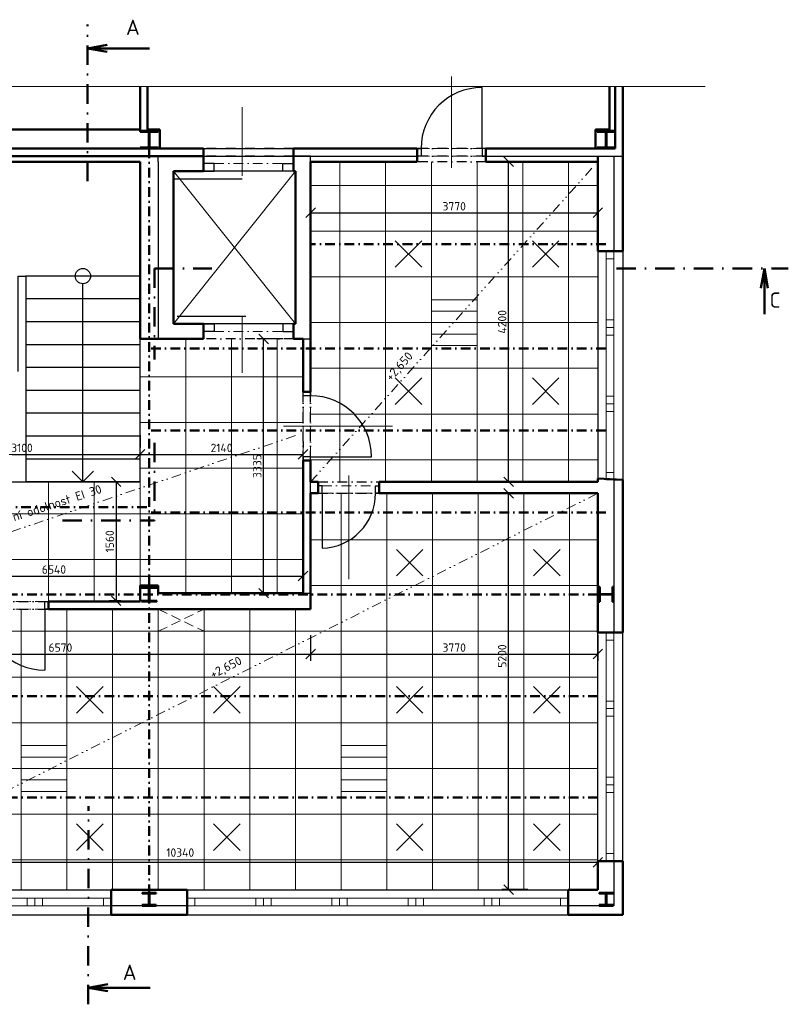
# Model space of a CAD drawing. Header units: millimetres. Extents: x -118752 to 407724, y -73278 to 155058.
# Tile 21 of 256: x 15512 to 25604, y -39162 to -26244. Entities that reach past the tile are written whole.
import ezdxf
from ezdxf.enums import TextEntityAlignment as Align

# ---------------------------------------------------------------- set-up
doc = ezdxf.new("R2010")
doc.units = ezdxf.units.MM
doc.header["$LTSCALE"] = 10
for name, pattern in [('DASHDOT', [25.4, 12.7, -6.35, 0, -6.35]), ('DASHED', [19.05, 12.7, -6.35]), ('DIVIDE', [31.75, 12.7, -6.35, 0, -6.35, 0, -6.35])]:
    doc.linetypes.add(name, pattern=pattern)
for name, color, linetype, lineweight in [('CKDVERE_', 7, 'Continuous', 25), ('CKDVERE_NADROVINOU', 1, 'DASHDOT', 18), ('CKDVERE_OSY', 1, 'Continuous', 18), ('CKDVERE_ZARUBNE_RAM', 5, 'Continuous', 25), ('CKKOTY', 3, 'Continuous', 25), ('CKOKNA', 1, 'Continuous', 18), ('CKPOPIS_POHLED', 3, 'Continuous', 25), ('CKRASTR', 7, 'DASHDOT', 15), ('CKREZY_OZNACENI', 4, 'DASHDOT', 50), ('CKSCHODY_PODROVINOU', 7, 'Continuous', 25), ('CKSCHODY_VYSTUP', 7, 'Continuous', 25), ('CKSTENY_NADROVINOU', 7, 'DASHDOT', 25), ('CKSTENY_PODROVINOU', 7, 'Continuous', 25), ('CKSTENY_REZ', 6, 'Continuous', 50), ('CKTEXTY_MALE', 3, 'Continuous', 18), ('CSPROFILY_REZY', 4, 'Continuous', 50), ('IN_C_TENKA', 7, 'Continuous', 18), ('podhledy', 7, 'Continuous', 20)]:
    doc.layers.add(name, color=color, linetype=linetype, lineweight=lineweight)
doc.styles.get("Standard").update_dxf_attribs({"font": 'isocpeur.ttf'})
doc.linetypes.add('PRERUSENI', pattern='A,60,[100,CADKON.SHX,S=2.5,R=0,X=0,Y=0],-10', length=70)
doc.dimstyles.new('CADKON', dxfattribs={"dimscale": 50, "dimtxt": 2.2, "dimasz": 2.5, "dimexe": 1.8, "dimexo": 5, "dimgap": 0.6, "dimtad": 1, "dimrnd": 1, "dimtxsty": 'Standard', "dimblk1": 'OBLIQUE', "dimblk2": 'OBLIQUE', "dimsah": 1, "dimcen": 2.5, "dimadec": 1, "dimazin": 2, "dimtfac": 1, "dimtdec": 4, "dimtix": 1, "dimtmove": 2, "dimatfit": 3, "dimldrblk": 'OPEN30', "dimfxl": 5, "dimfxlon": 1, "dimtolj": 1, "dimarcsym": 0})

# ---------------------------------------------------------------- blocks, each defined once
blk = doc.blocks.new('CK_S_EXT_HEAHEA180')
for p, q in [((-90, 85.5), (90, 85.5)), ((-90, 85.5), (-90, 76)), ((-90, 76), (-18, 76)), ((-3, -61), (-3, 61)), ((3, -61), (3, 61)), ((90, 76), (18, 76)), ((90, 85.5), (90, 76)), ((-90, -85.5), (-90, -76)), ((-90, -76), (-18, -76)), ((-90, -85.5), (90, -85.5)), ((90, -76), (18, -76)), ((90, -85.5), (90, -76))]:
    blk.add_line(p, q)
for centre, start, end in [((-18, 61), 0, 90), ((18, 61), 90, 180), ((-18, -61), 270, 0), ((18, -61), 180, 270)]:
    blk.add_arc(centre, 15, start, end)
blk = doc.blocks.new('CK_S_EXT_HEAHEA200')
for p, q in [((-100, 95), (100, 95)), ((-100, 95), (-100, 85)), ((-100, 85), (-21.25, 85)), ((-3.25, -67), (-3.25, 67)), ((3.25, -67), (3.25, 67)), ((100, 85), (21.25, 85)), ((100, 95), (100, 85)), ((-100, -95), (-100, -85)), ((-100, -85), (-21.25, -85)), ((-100, -95), (100, -95)), ((100, -85), (21.25, -85)), ((100, -95), (100, -85))]:
    blk.add_line(p, q)
for centre, start, end in [((-21.25, 67), 0, 90), ((21.25, 67), 90, 180), ((-21.25, -67), 270, 0), ((21.25, -67), 180, 270)]:
    blk.add_arc(centre, 18, start, end)
blk = doc.blocks.new('CK_S_EXT_HEAHEA240')
for p, q in [((-120, 115), (120, 115)), ((-120, 115), (-120, 103)), ((-120, 103), (-24.75, 103)), ((-3.75, -82), (-3.75, 82)), ((3.75, -82), (3.75, 82)), ((120, 103), (24.75, 103)), ((120, 115), (120, 103)), ((-120, -115), (-120, -103)), ((-120, -103), (-24.75, -103)), ((-120, -115), (120, -115)), ((120, -103), (24.75, -103)), ((120, -115), (120, -103))]:
    blk.add_line(p, q)
for centre, start, end in [((-24.75, 82), 0, 90), ((24.75, 82), 90, 180), ((-24.75, -82), 270, 0), ((24.75, -82), 180, 270)]:
    blk.add_arc(centre, 21, start, end)
blk = doc.blocks.new('_OBLIQUE')
at = {"color": 0, "linetype": 'ByBlock'}
blk.add_line((-0.5, -0.5), (0.5, 0.5), dxfattribs=at)
blk = doc.blocks.new('*D9708')
at = {"layer": 'CKKOTY', "color": 0, "lineweight": -2}
for p, q in [((12762, -37518), (12762, -37209)), ((12762, -37299), (23102, -37299)), ((23102, -37408), (23102, -37209))]:
    blk.add_line(p, q, dxfattribs=at)
at = {"layer": 'Defpoints', "color": 0}
for p in [(23102, -37299), (23102, -37658), (12762, -37768)]:
    blk.add_point(p, dxfattribs=at)
at = {"layer": 'CKKOTY', "color": 0, "lineweight": -2, "xscale": 125, "yscale": 125, "zscale": 125, "rotation": 180}
blk.add_blockref('_OBLIQUE', (12762, -37299), dxfattribs=at)
at = {"layer": 'CKKOTY', "color": 0, "lineweight": -2, "xscale": 125, "yscale": 125, "zscale": 125}
blk.add_blockref('_OBLIQUE', (23102, -37299), dxfattribs=at)
at = {"layer": 'CKKOTY', "color": 0, "insert": (17620, -37171), "char_height": 110, "attachment_point": 5}
blk.add_mtext('\\A1;10340', dxfattribs=at)
blk = doc.blocks.new('_Open30')
at = {"color": 0, "lineweight": -2}
for p, q in [((-1, 0.27), (0, 0)), ((0, 0), (-1, -0.27)), ((0, 0), (-1, 0))]:
    blk.add_line(p, q, dxfattribs=at)
blk = doc.blocks.new('*D9711')
at = {"layer": 'CKKOTY', "color": 0, "lineweight": -2}
for p, q in [((22182, -32458), (21842, -32458)), ((21932, -37658), (21932, -32458)), ((22182, -37658), (21842, -37658))]:
    blk.add_line(p, q, dxfattribs=at)
at = {"layer": 'Defpoints', "color": 0}
for p in [(21932, -32458), (23102, -32458), (23102, -37658)]:
    blk.add_point(p, dxfattribs=at)
at = {"layer": 'CKKOTY', "color": 0, "lineweight": -2, "xscale": 125, "yscale": 125, "zscale": 125}
for p, rotation in [((21932, -32458), 90), ((21932, -37658), 270)]:
    blk.add_blockref('_OBLIQUE', p, dxfattribs=dict(at, rotation=rotation))
at = {"layer": 'CKKOTY', "color": 0, "insert": (21847, -34593), "char_height": 110, "attachment_point": 5, "rotation": 90}
blk.add_mtext('\\A1;5200', dxfattribs=at)
blk = doc.blocks.new('*D9713')
at = {"layer": 'CKKOTY', "color": 0, "lineweight": -2}
for p, q in [((22182, -28108), (21842, -28108)), ((21932, -32308), (21932, -28108)), ((22182, -32308), (21842, -32308))]:
    blk.add_line(p, q, dxfattribs=at)
at = {"layer": 'Defpoints', "color": 0}
for p in [(21932, -28108), (23102, -28108), (23102, -32308)]:
    blk.add_point(p, dxfattribs=at)
at = {"layer": 'CKKOTY', "color": 0, "lineweight": -2, "xscale": 125, "yscale": 125, "zscale": 125}
for p, rotation in [((21932, -28108), 90), ((21932, -32308), 270)]:
    blk.add_blockref('_OBLIQUE', p, dxfattribs=dict(at, rotation=rotation))
at = {"layer": 'CKKOTY', "color": 0, "insert": (21847, -30208), "char_height": 110, "attachment_point": 5, "rotation": 90}
blk.add_mtext('\\A1;4200', dxfattribs=at)
blk = doc.blocks.new('*D9714')
at = {"layer": 'CKKOTY', "color": 0, "lineweight": -2}
for p, q in [((19332, -28527), (19332, -28867)), ((23102, -28527), (23102, -28867)), ((19332, -28777), (23102, -28777))]:
    blk.add_line(p, q, dxfattribs=at)
at = {"layer": 'Defpoints', "color": 0}
for p in [(19332, -28108), (23102, -28108), (23102, -28777)]:
    blk.add_point(p, dxfattribs=at)
at = {"layer": 'CKKOTY', "color": 0, "lineweight": -2, "xscale": 125, "yscale": 125, "zscale": 125, "rotation": 180}
blk.add_blockref('_OBLIQUE', (19332, -28777), dxfattribs=at)
at = {"layer": 'CKKOTY', "color": 0, "lineweight": -2, "xscale": 125, "yscale": 125, "zscale": 125}
blk.add_blockref('_OBLIQUE', (23102, -28777), dxfattribs=at)
at = {"layer": 'CKKOTY', "color": 0, "insert": (21217, -28692), "char_height": 110, "attachment_point": 5}
blk.add_mtext('\\A1;3770', dxfattribs=at)
blk = doc.blocks.new('*D9716')
at = {"layer": 'CKKOTY', "color": 0, "lineweight": -2}
for p, q in [((17092, -31697), (17092, -31857)), ((13992, -31878), (13992, -31857)), ((13992, -31947), (17092, -31947))]:
    blk.add_line(p, q, dxfattribs=at)
at = {"layer": 'Defpoints', "color": 0}
for p in [(17092, -31947), (17092, -31947), (13992, -32128)]:
    blk.add_point(p, dxfattribs=at)
at = {"layer": 'CKKOTY', "color": 0, "lineweight": -2, "xscale": 125, "yscale": 125, "zscale": 125, "rotation": 180}
blk.add_blockref('_OBLIQUE', (13992, -31947), dxfattribs=at)
at = {"layer": 'CKKOTY', "color": 0, "lineweight": -2, "xscale": 125, "yscale": 125, "zscale": 125}
blk.add_blockref('_OBLIQUE', (17092, -31947), dxfattribs=at)
at = {"layer": 'CKKOTY', "color": 0, "insert": (15542, -31862), "char_height": 110, "attachment_point": 5}
blk.add_mtext('\\A1;3100', dxfattribs=at)
blk = doc.blocks.new('*D9717')
at = {"layer": 'CKKOTY', "color": 0, "lineweight": -2}
for p, q in [((17092, -31697), (17092, -31857)), ((19232, -31778), (19232, -31857)), ((17092, -31947), (19232, -31947))]:
    blk.add_line(p, q, dxfattribs=at)
at = {"layer": 'Defpoints', "color": 0}
for p in [(17092, -31947), (19232, -31947), (19232, -32028)]:
    blk.add_point(p, dxfattribs=at)
at = {"layer": 'CKKOTY', "color": 0, "lineweight": -2, "xscale": 125, "yscale": 125, "zscale": 125, "rotation": 180}
blk.add_blockref('_OBLIQUE', (17092, -31947), dxfattribs=at)
at = {"layer": 'CKKOTY', "color": 0, "lineweight": -2, "xscale": 125, "yscale": 125, "zscale": 125}
blk.add_blockref('_OBLIQUE', (19232, -31947), dxfattribs=at)
at = {"layer": 'CKKOTY', "color": 0, "insert": (18162, -31862), "char_height": 110, "attachment_point": 5}
blk.add_mtext('\\A1;2140', dxfattribs=at)
blk = doc.blocks.new('*D9718')
at = {"layer": 'CKKOTY', "color": 0, "lineweight": -2}
for p, q in [((18965, -30433), (18625, -30433)), ((18715, -33768), (18715, -30433)), ((18965, -33768), (18625, -33768))]:
    blk.add_line(p, q, dxfattribs=at)
at = {"layer": 'Defpoints', "color": 0}
for p in [(18715, -30433), (19232, -30433), (19232, -33768)]:
    blk.add_point(p, dxfattribs=at)
at = {"layer": 'CKKOTY', "color": 0, "lineweight": -2, "xscale": 125, "yscale": 125, "zscale": 125}
for p, rotation in [((18715, -30433), 90), ((18715, -33768), 270)]:
    blk.add_blockref('_OBLIQUE', p, dxfattribs=dict(at, rotation=rotation))
at = {"layer": 'CKKOTY', "color": 0, "insert": (18630, -32100), "char_height": 110, "attachment_point": 5, "rotation": 90}
blk.add_mtext('\\A1;3335', dxfattribs=at)
blk = doc.blocks.new('*D9719')
at = {"layer": 'CKKOTY', "color": 0, "lineweight": -2}
for p, q in [((12692, -33628), (12692, -33453)), ((19232, -33518), (19232, -33453)), ((12692, -33543), (19232, -33543))]:
    blk.add_line(p, q, dxfattribs=at)
at = {"layer": 'Defpoints', "color": 0}
for p in [(19232, -33543), (19232, -33768), (12692, -33878)]:
    blk.add_point(p, dxfattribs=at)
at = {"layer": 'CKKOTY', "color": 0, "lineweight": -2, "xscale": 125, "yscale": 125, "zscale": 125, "rotation": 180}
blk.add_blockref('_OBLIQUE', (12692, -33543), dxfattribs=at)
at = {"layer": 'CKKOTY', "color": 0, "lineweight": -2, "xscale": 125, "yscale": 125, "zscale": 125}
blk.add_blockref('_OBLIQUE', (19232, -33543), dxfattribs=at)
at = {"layer": 'CKKOTY', "color": 0, "insert": (15962, -33458), "char_height": 110, "attachment_point": 5}
blk.add_mtext('\\A1;6540', dxfattribs=at)
blk = doc.blocks.new('*D9723')
at = {"layer": 'CKKOTY', "color": 0, "lineweight": -2}
for p, q in [((16842, -32308), (16689, -32308)), ((16779, -32308), (16779, -33868)), ((16842, -33868), (16689, -33868))]:
    blk.add_line(p, q, dxfattribs=at)
at = {"layer": 'Defpoints', "color": 0}
for p in [(17092, -32308), (16779, -33868), (17092, -33868)]:
    blk.add_point(p, dxfattribs=at)
at = {"layer": 'CKKOTY', "color": 0, "lineweight": -2, "xscale": 125, "yscale": 125, "zscale": 125}
for p, rotation in [((16779, -32308), 90), ((16779, -33868), 270)]:
    blk.add_blockref('_OBLIQUE', p, dxfattribs=dict(at, rotation=rotation))
at = {"layer": 'CKKOTY', "color": 0, "insert": (16694, -33088), "char_height": 110, "attachment_point": 5, "rotation": 90}
blk.add_mtext('\\A1;1560', dxfattribs=at)
blk = doc.blocks.new('*D9740')
at = {"layer": 'CKKOTY', "color": 0, "lineweight": -2}
for p, q in [((12762, -34317), (12762, -34657)), ((19332, -34317), (19332, -34657)), ((12762, -34567), (19332, -34567))]:
    blk.add_line(p, q, dxfattribs=at)
at = {"layer": 'Defpoints', "color": 0}
for p in [(12762, -33978), (19332, -33978), (19332, -34567)]:
    blk.add_point(p, dxfattribs=at)
at = {"layer": 'CKKOTY', "color": 0, "lineweight": -2, "xscale": 125, "yscale": 125, "zscale": 125, "rotation": 180}
blk.add_blockref('_OBLIQUE', (12762, -34567), dxfattribs=at)
at = {"layer": 'CKKOTY', "color": 0, "lineweight": -2, "xscale": 125, "yscale": 125, "zscale": 125}
blk.add_blockref('_OBLIQUE', (19332, -34567), dxfattribs=at)
at = {"layer": 'CKKOTY', "color": 0, "insert": (16047, -34482), "char_height": 110, "attachment_point": 5}
blk.add_mtext('\\A1;6570', dxfattribs=at)
blk = doc.blocks.new('*D9741')
at = {"layer": 'CKKOTY', "color": 0, "lineweight": -2}
for p, q in [((19332, -34317), (19332, -34657)), ((23102, -34317), (23102, -34657)), ((19332, -34567), (23102, -34567))]:
    blk.add_line(p, q, dxfattribs=at)
at = {"layer": 'Defpoints', "color": 0}
for p in [(23102, -32458), (19332, -33978), (23102, -34567)]:
    blk.add_point(p, dxfattribs=at)
at = {"layer": 'CKKOTY', "color": 0, "lineweight": -2, "xscale": 125, "yscale": 125, "zscale": 125, "rotation": 180}
blk.add_blockref('_OBLIQUE', (19332, -34567), dxfattribs=at)
at = {"layer": 'CKKOTY', "color": 0, "lineweight": -2, "xscale": 125, "yscale": 125, "zscale": 125}
blk.add_blockref('_OBLIQUE', (23102, -34567), dxfattribs=at)
at = {"layer": 'CKKOTY', "color": 0, "insert": (21217, -34482), "char_height": 110, "attachment_point": 5}
blk.add_mtext('\\A1;3770', dxfattribs=at)

msp = doc.modelspace()

# ---------------------------------------------------------------- linework, layer by layer
at = {"layer": 'CKDVERE_'}
for p, q in [((21582.123, -27932.981), (21582.123, -27132.981)), ((17532.123, -28332.981), (18432.123, -28332.981)), ((17581.102, -30134.655), (18481.102, -30134.655)), ((19332.123, -31977.981), (20132.123, -31977.981)), ((19482.123, -32457.981), (19482.123, -33177.981)), ((15842.123, -33977.981), (15842.123, -34777.981))]:
    msp.add_line(p, q, dxfattribs=at)
for centre, radius, start, end in [((21582.123, -27932.981), 800, 90, 180), ((19332.123, -31977.981), 800, 0, 90), ((19464.814, -32460.875), 717.315, 271.3827048, 0.2311541), ((15842.123, -33977.981), 800, 180, 270)]:
    msp.add_arc(centre, radius, start, end, dxfattribs=at)
at = {"layer": 'CKDVERE_NADROVINOU'}
for p, q in [((21582.123, -27932.981), (20782.123, -27932.981)), ((18067.123, -28132.981), (18967.123, -28132.981)), ((21582.123, -28032.981), (20782.123, -28032.981)), ((18067.123, -28232.981), (18967.123, -28232.981)), ((18067.123, -30232.981), (18967.123, -30232.981)), ((18067.123, -30332.981), (18967.123, -30332.981)), ((19232.123, -31977.981), (19232.123, -31177.981)), ((19332.123, -31977.981), (19332.123, -31177.981)), ((19482.123, -32357.981), (20182.123, -32357.981)), ((19482.123, -32457.981), (20182.123, -32457.981)), ((15842.123, -33877.981), (15042.123, -33877.981)), ((15842.123, -33977.981), (15042.123, -33977.981))]:
    msp.add_line(p, q, dxfattribs=at)
at = {"layer": 'CKDVERE_OSY'}
for p, q in [((21182.123, -26987.981), (21182.123, -28187.981)), ((18432.123, -28291.389), (18432.123, -27390.149)), ((18432.123, -30137.559), (18432.123, -30875.771)), ((18977.123, -31577.981), (20404.913, -31577.981)), ((19832.123, -32222.981), (19832.123, -33584.007))]:
    msp.add_line(p, q, dxfattribs=at)
at = {"layer": 'CKDVERE_ZARUBNE_RAM'}
for p, q in [((20732.123, -27932.981), (20782.123, -27932.981)), ((20732.123, -28032.981), (20732.123, -27932.981)), ((20782.123, -27932.981), (20782.123, -28032.981)), ((21632.123, -27932.981), (21582.123, -27932.981)), ((21582.123, -27932.981), (21582.123, -28032.981)), ((21632.123, -28032.981), (21632.123, -27932.981)), ((17927.123, -28132.981), (17927.123, -28232.981)), ((18067.123, -28132.981), (17927.123, -28132.981)), ((18067.123, -28232.981), (18067.123, -28132.981)), ((18967.123, -28232.981), (18967.123, -28132.981)), ((18967.123, -28132.981), (19107.123, -28132.981)), ((19107.123, -28132.981), (19107.123, -28232.981)), ((20782.123, -28032.981), (20732.123, -28032.981)), ((21582.123, -28032.981), (21632.123, -28032.981)), ((17927.123, -28232.981), (18067.123, -28232.981)), ((19107.123, -28232.981), (18967.123, -28232.981)), ((17927.123, -30232.981), (18067.123, -30232.981)), ((17927.123, -30332.981), (17927.123, -30232.981)), ((18067.123, -30332.981), (17927.123, -30332.981)), ((18067.123, -30232.981), (18067.123, -30332.981)), ((19107.123, -30232.981), (18967.123, -30232.981)), ((18967.123, -30232.981), (18967.123, -30332.981)), ((18967.123, -30332.981), (19107.123, -30332.981)), ((19107.123, -30332.981), (19107.123, -30232.981)), ((19232.123, -31177.981), (19232.123, -31127.981)), ((19232.123, -31127.981), (19332.123, -31127.981)), ((19332.123, -31127.981), (19332.123, -31177.981)), ((19332.123, -31177.981), (19232.123, -31177.981)), ((19332.123, -31977.981), (19232.123, -31977.981)), ((19232.123, -31977.981), (19232.123, -32027.981)), ((19232.123, -32027.981), (19332.123, -32027.981)), ((19332.123, -32027.981), (19332.123, -31977.981)), ((19482.123, -32357.981), (19432.123, -32357.981)), ((19432.123, -32357.981), (19432.123, -32457.981)), ((19482.123, -32457.981), (19482.123, -32357.981)), ((20182.123, -32457.981), (20182.123, -32357.981)), ((20182.123, -32357.981), (20232.123, -32357.981)), ((20232.123, -32357.981), (20232.123, -32457.981)), ((19432.123, -32457.981), (19482.123, -32457.981)), ((20232.123, -32457.981), (20182.123, -32457.981)), ((15842.123, -33977.981), (15842.123, -33877.981)), ((15842.123, -33877.981), (15892.123, -33877.981)), ((15892.123, -33877.981), (15892.123, -33977.981)), ((15892.123, -33977.981), (15842.123, -33977.981))]:
    msp.add_line(p, q, dxfattribs=at)
at = {"layer": 'CKOKNA'}
for p, q in [((23212.123, -29382.981), (23212.123, -29282.981)), ((23312.123, -29282.981), (23212.123, -29282.981)), ((23312.123, -29382.981), (23312.123, -29282.981)), ((23212.123, -29382.981), (23212.123, -30182.981)), ((23312.123, -29382.981), (23212.123, -29382.981)), ((23312.123, -29382.981), (23312.123, -30182.981)), ((23212.123, -30282.981), (23212.123, -30182.981)), ((23312.123, -30182.981), (23212.123, -30182.981)), ((23312.123, -30282.981), (23312.123, -30182.981)), ((23312.123, -30282.981), (23212.123, -30282.981)), ((23212.123, -30382.981), (23212.123, -30282.981)), ((23312.123, -30382.981), (23312.123, -30282.981)), ((23212.123, -30382.981), (23212.123, -31182.981)), ((23312.123, -30382.981), (23212.123, -30382.981)), ((23312.123, -30382.981), (23312.123, -31182.981)), ((23212.123, -31282.981), (23212.123, -31182.981)), ((23312.123, -31182.981), (23212.123, -31182.981)), ((23312.123, -31282.981), (23312.123, -31182.981)), ((23312.123, -31282.981), (23212.123, -31282.981)), ((23212.123, -31382.981), (23212.123, -31282.981)), ((23212.123, -31382.981), (23212.123, -32182.981)), ((23312.123, -31382.981), (23212.123, -31382.981)), ((23312.123, -31382.981), (23312.123, -31282.981)), ((23312.123, -31382.981), (23312.123, -32182.981)), ((23312.123, -32182.981), (23212.123, -32182.981)), ((23212.123, -32182.981), (23212.123, -32282.981)), ((23312.123, -32282.981), (23212.123, -32282.981)), ((23312.123, -32182.981), (23312.123, -32282.981)), ((23212.123, -34382.981), (23212.123, -34282.981)), ((23312.123, -34282.981), (23212.123, -34282.981)), ((23312.123, -34382.981), (23312.123, -34282.981)), ((23212.123, -35182.981), (23212.123, -34382.981)), ((23312.123, -34382.981), (23212.123, -34382.981)), ((23312.123, -35182.981), (23312.123, -34382.981)), ((23312.123, -35182.981), (23212.123, -35182.981)), ((23212.123, -35182.981), (23212.123, -35282.981)), ((23312.123, -35182.981), (23312.123, -35282.981)), ((23312.123, -35282.981), (23212.123, -35282.981)), ((23212.123, -35282.981), (23212.123, -35382.981)), ((23212.123, -36182.981), (23212.123, -35382.981)), ((23312.123, -35382.981), (23212.123, -35382.981)), ((23312.123, -35282.981), (23312.123, -35382.981)), ((23312.123, -36182.981), (23312.123, -35382.981)), ((23312.123, -36182.981), (23212.123, -36182.981)), ((23212.123, -36182.981), (23212.123, -36282.981)), ((23312.123, -36282.981), (23212.123, -36282.981)), ((23212.123, -36282.981), (23212.123, -36382.981)), ((23312.123, -36182.981), (23312.123, -36282.981)), ((23312.123, -36282.981), (23312.123, -36382.981)), ((23212.123, -37182.981), (23212.123, -36382.981)), ((23312.123, -36382.981), (23212.123, -36382.981)), ((23312.123, -37182.981), (23312.123, -36382.981)), ((23312.123, -37182.981), (23212.123, -37182.981)), ((23212.123, -37182.981), (23212.123, -37282.981)), ((23312.123, -37182.981), (23312.123, -37282.981)), ((23312.123, -37282.981), (23212.123, -37282.981)), ((14812.123, -37768.481), (15612.123, -37768.481)), ((15712.123, -37768.481), (15612.123, -37768.481)), ((15612.123, -37868.481), (15612.123, -37768.481)), ((15712.123, -37868.481), (15712.123, -37768.481)), ((15812.123, -37768.481), (15712.123, -37768.481)), ((15812.123, -37768.481), (16612.123, -37768.481)), ((15812.123, -37868.481), (15812.123, -37768.481)), ((16612.123, -37868.481), (16612.123, -37768.481)), ((16612.123, -37768.481), (16712.123, -37768.481)), ((16712.123, -37868.481), (16712.123, -37768.481)), ((17812.123, -37768.481), (17712.123, -37768.481)), ((17712.123, -37868.481), (17712.123, -37768.481)), ((17812.123, -37768.481), (18612.123, -37768.481)), ((17812.123, -37868.481), (17812.123, -37768.481)), ((18712.123, -37768.481), (18612.123, -37768.481)), ((18612.123, -37868.481), (18612.123, -37768.481)), ((18712.123, -37868.481), (18712.123, -37768.481)), ((18812.123, -37768.481), (18712.123, -37768.481)), ((18812.123, -37768.481), (19612.123, -37768.481)), ((18812.123, -37868.481), (18812.123, -37768.481)), ((19712.123, -37768.481), (19612.123, -37768.481)), ((19612.123, -37868.481), (19612.123, -37768.481)), ((19712.123, -37868.481), (19712.123, -37768.481)), ((19812.123, -37768.481), (19712.123, -37768.481)), ((19812.123, -37768.481), (20612.123, -37768.481)), ((19812.123, -37868.481), (19812.123, -37768.481)), ((20712.123, -37768.481), (20612.123, -37768.481)), ((20612.123, -37868.481), (20612.123, -37768.481)), ((20712.123, -37868.481), (20712.123, -37768.481)), ((20812.123, -37768.481), (20712.123, -37768.481)), ((20812.123, -37768.481), (21612.123, -37768.481)), ((20812.123, -37868.481), (20812.123, -37768.481)), ((21712.123, -37768.481), (21612.123, -37768.481)), ((21612.123, -37868.481), (21612.123, -37768.481)), ((21712.123, -37868.481), (21712.123, -37768.481)), ((21812.123, -37768.481), (21712.123, -37768.481)), ((21812.123, -37768.481), (22612.123, -37768.481)), ((21812.123, -37868.481), (21812.123, -37768.481)), ((22612.123, -37868.481), (22612.123, -37768.481)), ((22612.123, -37768.481), (22712.123, -37768.481)), ((22712.123, -37868.481), (22712.123, -37768.481)), ((14812.123, -37868.481), (15612.123, -37868.481)), ((15712.123, -37868.481), (15612.123, -37868.481)), ((15812.123, -37868.481), (15712.123, -37868.481)), ((15812.123, -37868.481), (16612.123, -37868.481)), ((16612.123, -37868.481), (16712.123, -37868.481)), ((17812.123, -37868.481), (17712.123, -37868.481)), ((17812.123, -37868.481), (18612.123, -37868.481)), ((18712.123, -37868.481), (18612.123, -37868.481)), ((18812.123, -37868.481), (18712.123, -37868.481)), ((18812.123, -37868.481), (19612.123, -37868.481)), ((19712.123, -37868.481), (19612.123, -37868.481)), ((19812.123, -37868.481), (19712.123, -37868.481)), ((19812.123, -37868.481), (20612.123, -37868.481)), ((20712.123, -37868.481), (20612.123, -37868.481)), ((20812.123, -37868.481), (20712.123, -37868.481)), ((20812.123, -37868.481), (21612.123, -37868.481)), ((21712.123, -37868.481), (21612.123, -37868.481)), ((21812.123, -37868.481), (21712.123, -37868.481)), ((21812.123, -37868.481), (22612.123, -37868.481)), ((22612.123, -37868.481), (22712.123, -37868.481))]:
    msp.add_line(p, q, dxfattribs=at)
at = {"layer": 'CKRASTR', "linetype": 'PRERUSENI'}
msp.add_line((5720.699, -27120.75), (24512.283, -27120.75), dxfattribs=at)
at = {"layer": 'CKREZY_OZNACENI', "ltscale": 2}
for p, q in [((16403.79, -28362.316), (16403.79, -26307.476)), ((17283.931, -29506.569), (17283.931, -30701.263)), ((17283.931, -29506.569), (18033.931, -29506.569)), ((23348.641, -29506.569), (25603.667, -29506.569)), ((17283.931, -31795.637), (17283.931, -32814.824)), ((16074.573, -32814.824), (17283.931, -32814.824)), ((16410.239, -39162.082), (16416.688, -36561.476))]:
    msp.add_line(p, q, dxfattribs=at)
at = {"layer": 'CKREZY_OZNACENI', "linetype": 'Continuous'}
for p, q in [((16403.79, -26619.981), (16662.302, -26574.398)), ((16403.79, -26619.981), (17216.635, -26619.981)), ((16403.79, -26619.981), (16662.302, -26665.564)), ((25290.014, -29506.569), (25244.431, -29765.081)), ((25290.014, -29506.569), (25290.014, -30106.569)), ((25290.014, -29506.569), (25335.597, -29765.081)), ((16411.018, -38943.814), (16669.53, -38898.231)), ((16411.018, -38943.814), (17223.863, -38943.814)), ((16411.018, -38943.814), (16669.53, -38989.397))]:
    msp.add_line(p, q, dxfattribs=at)
at = {"layer": 'CKSCHODY_PODROVINOU'}
for p, q in [((17092.123, -29607.981), (15592.123, -29607.981)), ((17092.123, -29907.981), (15592.123, -29907.981)), ((17092.123, -30207.981), (15592.123, -30207.981)), ((17092.123, -30507.981), (15592.123, -30507.981)), ((17092.123, -30807.981), (15592.123, -30807.981)), ((17092.123, -31107.981), (15592.123, -31107.981)), ((17092.123, -31407.981), (15592.123, -31407.981)), ((17092.123, -31707.981), (15592.123, -31707.981)), ((17092.123, -32007.981), (15592.123, -32007.981)), ((17092.123, -32307.981), (15592.123, -32307.981))]:
    msp.add_line(p, q, dxfattribs=at)
msp.add_lwpolyline([(15492.123, -30859.176), (15492.123, -29607.981), (15592.123, -29607.981), (15592.123, -32307.981), (15592.123, -32308.006)], dxfattribs=at)
at = {"layer": 'CKSCHODY_VYSTUP'}
for q in [(16342.123, -29707.881), (16200.843, -32166.701), (16483.403, -32166.701)]:
    msp.add_line((16342.123, -32307.981), q, dxfattribs=at)
msp.add_circle((16342.123, -29607.981), 99.9, dxfattribs=at)
at = {"layer": 'CKSTENY_NADROVINOU'}
for p, q in [((19107.123, -27932.981), (17927.123, -27932.981)), ((21632.123, -27932.981), (20732.123, -27932.981)), ((19107.123, -28032.981), (17927.123, -28032.981)), ((19107.123, -28032.981), (17927.123, -28032.981)), ((21632.123, -28032.981), (20732.123, -28032.981)), ((21632.123, -28107.981), (20732.123, -28107.981)), ((19107.123, -30432.981), (17927.123, -30432.981)), ((19232.123, -32027.981), (19232.123, -31127.981)), ((19332.123, -32027.981), (19332.123, -31127.981)), ((19432.123, -32307.981), (20232.123, -32307.981)), ((19432.123, -32457.981), (20232.123, -32457.981)), ((14992.123, -33877.981), (15892.123, -33877.981)), ((14992.123, -33977.981), (15892.123, -33977.981))]:
    msp.add_line(p, q, dxfattribs=at)
at = {"layer": 'CKSTENY_PODROVINOU'}
for p, q in [((23332.123, -27932.981), (23332.123, -27120.75)), ((23432.123, -28032.981), (23432.123, -27120.75)), ((6492.123, -27932.981), (20732.123, -27932.981)), ((20732.123, -27932.981), (20732.123, -28032.981)), ((21632.123, -27932.981), (23332.123, -27932.981)), ((21632.123, -27932.981), (21632.123, -28032.981)), ((6492.123, -28032.981), (20732.123, -28032.981)), ((17332.123, -28032.981), (6822.123, -28032.948)), ((17927.123, -28032.981), (17332.123, -28032.948)), ((17332.123, -28107.948), (17332.123, -28032.981)), ((17332.123, -28107.948), (17332.123, -30432.981)), ((19332.123, -28032.981), (19107.123, -28032.981)), ((19332.123, -28032.981), (20732.123, -28032.981)), ((19332.123, -28107.948), (19332.123, -28032.981)), ((21632.123, -28032.981), (23102.123, -28032.981)), ((21632.123, -28032.981), (23432.123, -28032.981)), ((23102.123, -28032.981), (23432.123, -28032.981)), ((23312.123, -28032.981), (23312.123, -29282.981)), ((23312.123, -28032.981), (23432.123, -28032.981)), ((19107.123, -28232.981), (17927.123, -28232.981)), ((23102.123, -29282.981), (23102.123, -32262.981)), ((23312.123, -29282.981), (23432.123, -29282.981)), ((23432.123, -29282.981), (23432.123, -32282.981)), ((19107.123, -30232.981), (17927.123, -30232.981)), ((19232.123, -30432.981), (19332.123, -30432.981)), ((23312.123, -32282.981), (23312.123, -34282.981)), ((23312.123, -32282.981), (23432.123, -32282.981)), ((19232.123, -33767.981), (19332.123, -33767.981)), ((23102.123, -37282.981), (23102.123, -34282.981)), ((23312.123, -34282.981), (23432.123, -34282.981)), ((23432.123, -37282.981), (23432.123, -34282.981)), ((23312.123, -37282.981), (23312.123, -37868.481)), ((23312.123, -37282.981), (23432.123, -37282.981)), ((12762.123, -37658.481), (16712.123, -37658.481)), ((17712.123, -37658.481), (22712.123, -37658.481)), ((17712.123, -37868.481), (16712.123, -37868.481)), ((16712.123, -37868.481), (16712.123, -37988.481)), ((17712.123, -37868.481), (17712.123, -37988.481)), ((23312.123, -37868.481), (22712.123, -37868.481)), ((22712.123, -37868.481), (22712.123, -37988.481)), ((11712.123, -37988.481), (16712.123, -37988.481)), ((17712.123, -37988.481), (22712.123, -37988.481))]:
    msp.add_line(p, q, dxfattribs=at)
at = {"layer": 'CKSTENY_PODROVINOU', "color": 0, "linetype": 'Continuous'}
msp.add_line((19332.123, -32457.981), (19332.123, -32307.981), dxfattribs=at)
at = {"layer": 'CKSTENY_PODROVINOU'}
msp.add_lwpolyline([(13992.123, -32308.006), (17092.123, -32308.006), (17092.123, -28107.981), (13992.123, -28107.981), (13992.123, -32308.006)], dxfattribs=at)
at = {"layer": 'CKSTENY_REZ'}
for p, q in [((17092.123, -27682.981), (17092.123, -27120.75)), ((17192.123, -27682.981), (17192.123, -27120.75)), ((23257.123, -27120.75), (23257.123, -27682.981)), ((23332.123, -27932.981), (23332.123, -27120.75)), ((23432.123, -28032.981), (23432.123, -27120.75)), ((11072.123, -27682.981), (17092.123, -27682.981)), ((17192.123, -27682.981), (17352.123, -27682.981)), ((17352.123, -27682.981), (17352.123, -27932.981)), ((23072.123, -27682.981), (23072.123, -27932.981)), ((23257.123, -27682.981), (23072.123, -27682.981)), ((5720.699, -27932.981), (17927.123, -27932.981)), ((17092.123, -27932.981), (17192.123, -27932.981)), ((17927.123, -28032.981), (17927.123, -27932.981)), ((20732.123, -27932.981), (19107.123, -27932.981)), ((19107.123, -28032.981), (19107.123, -27932.981)), ((20732.123, -28032.981), (20732.123, -27932.981)), ((23332.123, -27932.981), (21632.123, -27932.981)), ((21632.123, -28032.981), (21632.123, -27932.981)), ((6822.123, -28032.948), (17332.123, -28032.948)), ((13992.123, -28107.948), (17092.123, -28107.948)), ((17092.123, -30432.981), (17092.123, -28107.981)), ((17332.123, -28032.948), (17332.123, -28032.981)), ((17332.123, -28032.981), (17927.123, -28032.981)), ((17927.123, -28032.981), (17332.123, -28032.981)), ((17927.123, -28032.981), (17927.123, -28232.981)), ((19107.123, -28032.981), (19107.123, -28232.981)), ((19332.123, -30432.981), (19332.123, -28107.948)), ((19332.123, -28107.948), (19332.123, -28107.981)), ((19332.123, -28107.981), (20732.123, -28107.981)), ((20732.123, -28107.981), (20732.123, -28032.981)), ((21632.123, -28107.981), (21632.123, -28032.981)), ((21632.123, -28107.981), (23102.123, -28107.981)), ((23102.123, -28032.981), (23102.123, -28107.981)), ((23102.123, -28032.981), (23102.123, -29282.981)), ((23432.123, -28032.981), (23432.123, -29282.981)), ((17532.123, -28232.981), (17532.123, -30232.981)), ((17927.123, -28232.981), (17532.123, -28232.981)), ((19132.123, -28232.981), (19107.123, -28232.981)), ((19132.123, -30232.981), (19132.123, -28232.981)), ((23432.123, -29282.981), (23102.123, -29282.981)), ((17532.123, -30232.981), (17927.123, -30232.981)), ((17927.123, -30432.981), (17927.123, -30232.981)), ((19107.123, -30232.981), (19132.123, -30232.981)), ((19107.123, -30432.981), (19107.123, -30232.981)), ((17332.123, -30432.981), (17092.123, -30432.981)), ((17332.123, -30432.981), (17927.123, -30432.981)), ((19107.123, -30432.981), (19232.123, -30432.981)), ((19232.123, -31127.981), (19232.123, -30432.981)), ((19332.123, -31127.981), (19332.123, -30432.981)), ((19332.123, -31127.981), (19232.123, -31127.981)), ((19232.123, -33767.981), (19232.123, -32027.981)), ((19332.123, -32027.981), (19232.123, -32027.981)), ((19332.123, -32307.981), (19332.123, -32027.981)), ((23432.123, -32282.981), (23102.123, -32262.981)), ((23102.123, -32262.981), (23102.123, -32307.981)), ((23432.123, -32282.981), (23432.123, -34282.981)), ((19332.123, -32307.981), (19432.123, -32307.981)), ((19432.123, -32457.981), (19432.123, -32307.981)), ((20232.123, -32307.981), (23102.123, -32307.981)), ((20232.123, -32457.981), (20232.123, -32307.981)), ((19332.123, -32457.981), (19432.123, -32457.981)), ((19332.123, -33977.981), (19332.123, -32457.981)), ((20232.123, -32457.981), (23102.123, -32457.981)), ((23102.123, -32457.981), (23102.123, -34282.981)), ((17092.123, -33877.981), (17092.123, -33667.981)), ((17092.123, -33667.981), (17332.123, -33667.981)), ((17332.123, -33667.981), (17332.123, -33767.981)), ((17332.123, -33767.981), (19232.123, -33767.981)), ((17332.123, -33767.981), (17332.123, -33767.981)), ((17332.123, -33767.981), (19232.123, -33767.981)), ((15892.123, -33877.981), (17092.123, -33877.981)), ((15892.123, -33877.981), (15892.123, -33977.981)), ((15892.123, -33977.981), (19332.123, -33977.981)), ((23432.123, -34282.981), (23102.123, -34282.981)), ((23102.123, -37282.981), (23102.123, -37658.481)), ((23432.123, -37282.981), (23102.123, -37282.981)), ((23432.123, -37282.981), (23432.123, -37988.481)), ((17712.123, -37658.481), (16712.123, -37658.481)), ((16712.123, -37988.481), (16712.123, -37658.481)), ((17332.123, -37658.481), (17232.123, -37658.481)), ((17712.123, -37988.481), (17712.123, -37658.481)), ((23102.123, -37658.481), (22712.123, -37658.481)), ((22712.123, -37988.481), (22712.123, -37658.481)), ((17712.123, -37988.481), (16712.123, -37988.481)), ((23432.123, -37988.481), (22712.123, -37988.481))]:
    msp.add_line(p, q, dxfattribs=at)
at = {"layer": 'CSPROFILY_REZY', "linetype": 'DASHDOT'}
for p, q in [((17212.123, -27932.981), (17212.123, -37697.481)), ((23208.373, -29187.981), (19332.123, -29187.981)), ((23208.373, -30557.981), (17212.123, -30557.981)), ((23208.373, -31632.981), (17212.123, -31632.981)), ((11212.123, -32639.981), (17212.123, -32639.981)), ((23208.373, -32707.981), (17212.123, -32707.981)), ((6715.373, -33784.981), (23117.123, -33784.981)), ((6715.373, -35117.981), (23212.123, -35117.981)), ((6715.373, -36450.981), (23212.123, -36450.981))]:
    msp.add_line(p, q, dxfattribs=at)
at = {"layer": 'IN_C_TENKA'}
for p, q in [((19132.123, -28232.981), (17532.123, -30232.981)), ((17532.123, -28232.981), (19132.123, -30232.981))]:
    msp.add_line(p, q, dxfattribs=at)
at = {"layer": 'podhledy', "linetype": 'DIVIDE'}
for p, q in [((19332.123, -32307.981), (23102.123, -28107.981)), ((12692.123, -33877.981), (19232.123, -31667.384)), ((12762.123, -37658.481), (23102.123, -32457.981))]:
    msp.add_line(p, q, dxfattribs=at)
at = {"layer": 'podhledy'}
for p, q in [((19717.123, -28107.981), (19717.123, -32307.981)), ((20317.123, -28107.981), (20317.123, -32307.981)), ((20917.123, -28107.981), (20917.123, -32307.981)), ((21517.123, -28107.981), (21517.123, -32307.981)), ((22117.123, -28107.981), (22117.123, -32307.981)), ((22717.123, -28107.981), (22717.123, -32307.981)), ((19332.123, -28417.981), (23102.123, -28417.981)), ((19332.123, -29017.981), (23102.123, -29017.981)), ((20443.074, -29143.933), (20791.171, -29492.03)), ((20443.074, -29492.03), (20791.171, -29143.933)), ((22243.074, -29143.933), (22591.171, -29492.03)), ((22243.074, -29492.03), (22591.171, -29143.933)), ((19332.123, -29617.981), (23102.123, -29617.981)), ((20917.123, -30067.981), (21517.123, -30067.981)), ((19332.123, -30217.981), (23102.123, -30217.981)), ((20917.123, -30217.981), (21517.123, -30217.981)), ((17692.123, -33767.981), (17692.123, -30432.956)), ((18292.123, -33767.981), (18292.123, -30432.956)), ((18892.123, -33767.981), (18892.123, -30432.956)), ((20917.123, -30367.981), (21517.123, -30367.981)), ((19332.123, -30817.981), (23102.123, -30817.981)), ((17092.123, -30927.954), (19232.123, -30927.954)), ((20443.074, -30943.933), (20791.171, -31292.03)), ((20443.074, -31292.03), (20791.171, -30943.933)), ((22243.074, -30943.933), (22591.171, -31292.03)), ((22243.074, -31292.03), (22591.171, -30943.933)), ((19332.123, -31417.981), (23102.123, -31417.981)), ((17092.123, -31527.954), (19232.123, -31527.954)), ((19332.123, -32017.981), (23102.123, -32017.981)), ((17092.123, -32127.954), (19232.123, -32127.954)), ((15892.123, -33877.956), (15892.123, -32307.981)), ((16492.123, -33877.956), (16492.123, -32307.981)), ((17092.123, -33877.956), (17092.123, -32307.981)), ((19732.123, -37658.481), (19732.123, -32457.981)), ((20332.123, -37658.481), (20332.123, -32457.981)), ((20932.123, -37658.481), (20932.123, -32457.981)), ((21532.123, -37658.481), (21532.123, -32457.981)), ((22132.123, -37658.481), (22132.123, -32457.981)), ((22732.123, -37658.481), (22732.123, -32457.981)), ((12692.123, -32727.954), (19232.123, -32727.954)), ((19332.123, -33068.231), (23102.123, -33068.231)), ((20458.074, -33194.183), (20806.171, -33542.28)), ((20458.074, -33542.28), (20806.171, -33194.183)), ((22258.074, -33194.183), (22606.171, -33542.28)), ((22258.074, -33542.28), (22606.171, -33194.183)), ((12692.123, -33327.954), (19232.123, -33327.954)), ((19332.123, -33668.231), (23102.123, -33668.231)), ((15532.123, -37658.481), (15532.123, -33977.981)), ((16132.123, -37658.481), (16132.123, -33977.981)), ((16732.123, -37658.481), (16732.123, -33977.981)), ((17332.123, -37658.481), (17332.123, -33977.981)), ((17932.123, -37658.481), (17932.123, -33977.981)), ((18532.123, -37658.481), (18532.123, -33977.981)), ((19132.123, -37658.481), (19132.123, -33977.981)), ((12762.123, -34268.231), (23102.123, -34268.231)), ((12762.123, -34868.231), (23102.123, -34868.231)), ((16258.074, -34994.183), (16606.171, -35342.28)), ((16258.074, -35342.28), (16606.171, -34994.183)), ((18058.074, -34994.183), (18406.171, -35342.28)), ((18058.074, -35342.28), (18406.171, -34994.183)), ((20458.074, -34994.183), (20806.171, -35342.28)), ((20458.074, -35342.28), (20806.171, -34994.183)), ((22258.074, -34994.183), (22606.171, -35342.28)), ((22258.074, -35342.28), (22606.171, -34994.183)), ((12762.123, -35468.231), (23102.123, -35468.231)), ((15532.123, -35918.231), (16132.123, -35918.231)), ((19732.123, -35918.231), (20332.123, -35918.231)), ((12762.123, -36068.231), (23102.123, -36068.231)), ((15532.123, -36068.231), (16132.123, -36068.231)), ((19732.123, -36068.231), (20332.123, -36068.231)), ((15532.123, -36218.231), (16132.123, -36218.231)), ((19732.123, -36218.231), (20332.123, -36218.231)), ((12762.123, -36668.231), (23102.123, -36668.231)), ((16258.074, -36794.183), (16606.171, -37142.28)), ((16258.074, -37142.28), (16606.171, -36794.183)), ((18058.074, -36794.183), (18406.171, -37142.28)), ((18058.074, -37142.28), (18406.171, -36794.183)), ((20458.074, -36794.183), (20806.171, -37142.28)), ((20458.074, -37142.28), (20806.171, -36794.183)), ((22258.074, -36794.183), (22606.171, -37142.28)), ((22258.074, -37142.28), (22606.171, -36794.183)), ((12762.123, -37268.231), (23102.123, -37268.231))]:
    msp.add_line(p, q, dxfattribs=at)
at = {"layer": 'podhledy', "linetype": 'DASHED'}
for p, q in [((17332.123, -34268.231), (17932.123, -33977.981)), ((17332.123, -33977.981), (17932.123, -34268.231))]:
    msp.add_line(p, q, dxfattribs=at)
at = {"layer": 'podhledy'}
for points in [[(20917.123, -29917.981), (21517.123, -29917.981), (21517.123, -30517.981), (20917.123, -30517.981)], [(15532.123, -35768.231), (16132.123, -35768.231), (16132.123, -36368.231), (15532.123, -36368.231)], [(19732.123, -35768.231), (20332.123, -35768.231), (20332.123, -36368.231), (19732.123, -36368.231)]]:
    msp.add_lwpolyline(points, close=True, dxfattribs=at)

# ---------------------------------------------------------------- block references
at = {"layer": 'CSPROFILY_REZY'}
for name, p, rotation in [('CK_S_EXT_HEAHEA240', (17212.123, -27817.981), 180), ('CK_S_EXT_HEAHEA240', (23212.123, -27817.981), 180), ('CK_S_EXT_HEAHEA200', (23212.123, -33782.981), 90)]:
    msp.add_blockref(name, p, dxfattribs=dict(at, rotation=rotation))
for name, p in [('CK_S_EXT_HEAHEA200', (17212.123, -33782.981)), ('CK_S_EXT_HEAHEA180', (17212.123, -37782.981)), ('CK_S_EXT_HEAHEA180', (23212.123, -37782.981))]:
    msp.add_blockref(name, p, dxfattribs=at)

# ---------------------------------------------------------------- texts
at = {"layer": 'CKPOPIS_POHLED'}
for s, p in [('A', (16998.137, -26344.19)), ('C', (25429.288, -29922.33)), ('A', (16956.383, -38741.928))]:
    msp.add_text(s, height=200, dxfattribs=at).set_placement(p, align=Align.MIDDLE_CENTER)
at = {"layer": 'CKTEXTY_MALE'}
for s, rotation, p in [('+2,650', 48, (20388.773, -30994.226)), ('+2,650, požární odolnost EI 30', 18, (14537.391, -33120.029)), ('+2,650', 27, (18047.484, -34891.5))]:
    msp.add_text(s, height=115, rotation=rotation, dxfattribs=at).set_placement(p)

# ---------------------------------------------------------------- dimensions: what is measured, and where the dimension line sits
at = {"layer": 'CKKOTY'}
for base, p1, p2, picture, middle in [((23102.123, -28777.489), (19332.123, -28107.948), (23102.123, -28107.981), '*D9714', (21217.123, -28692.489)), ((19232.123, -33543.486), (12692.123, -33877.981), (19232.123, -33767.981), '*D9719', (15962.123, -33458.486)), ((19332.123, -34567.372), (12762.123, -33977.981), (19332.123, -33977.981), '*D9740', (16047.123, -34482.372))]:
    dim = msp.add_linear_dim(base=base, p1=p1, p2=p2, dimstyle='CADKON', dxfattribs=at)
    dim.commit()
    dim.dimension.update_dxf_attribs({"geometry": picture, "text_midpoint": middle})
dim = msp.add_linear_dim(base=(21931.762, -28107.981), p1=(23102.123, -32307.981), p2=(23102.123, -28107.981), angle=90, dimstyle='CADKON', override={"dimtmove": 2}, dxfattribs=at)
dim.commit()
dim.dimension.update_dxf_attribs({"geometry": '*D9713', "text_midpoint": (21846.762, -30207.981)})
for base, p1, p2, picture, middle in [((18715.328, -30432.981), (19232.123, -33767.981), (19232.123, -30432.981), '*D9718', (18630.328, -32100.481)), ((16778.613, -33867.981), (17092.123, -32307.981), (17092.123, -33867.981), '*D9723', (16693.613, -33087.981))]:
    dim = msp.add_linear_dim(base=base, p1=p1, p2=p2, angle=90, dimstyle='CADKON', dxfattribs=at)
    dim.commit()
    dim.dimension.update_dxf_attribs({"geometry": picture, "text_midpoint": middle})
for base, p1, p2, picture, middle in [((17092.123, -31947.143), (13992.123, -32127.979), (17092.123, -31947.143), '*D9716', (15542.123, -31862.143)), ((19232.123, -31947.143), (17092.123, -31947.143), (19232.123, -32027.981), '*D9717', (18162.123, -31862.143)), ((23102.123, -34567.372), (19332.123, -33977.981), (23102.123, -32457.981), '*D9741', (21217.123, -34482.372))]:
    dim = msp.add_linear_dim(base=base, p1=p1, p2=p2, dimstyle='CADKON', override={"dimtmove": 2}, dxfattribs=at)
    dim.commit()
    dim.dimension.update_dxf_attribs({"geometry": picture, "text_midpoint": middle})
dim = msp.add_linear_dim(base=(21931.762, -32457.981), p1=(23102.123, -37658.481), p2=(23102.123, -32457.981), angle=90, dimstyle='CADKON', dxfattribs=at)
dim.commit()
dim.dimension.update_dxf_attribs({"geometry": '*D9711', "text_midpoint": (21846.762, -34593.15), "dimtype": 160})
dim = msp.add_linear_dim(base=(23102.123, -37299.108), p1=(12762.123, -37768.481), p2=(23102.123, -37658.481), dimstyle='CADKON', override={"dimtmove": 2}, dxfattribs=at)
dim.commit()
dim.dimension.update_dxf_attribs({"geometry": '*D9708', "text_midpoint": (17620.25, -37170.871), "dimtype": 160})

doc.saveas('drawing.dxf')
